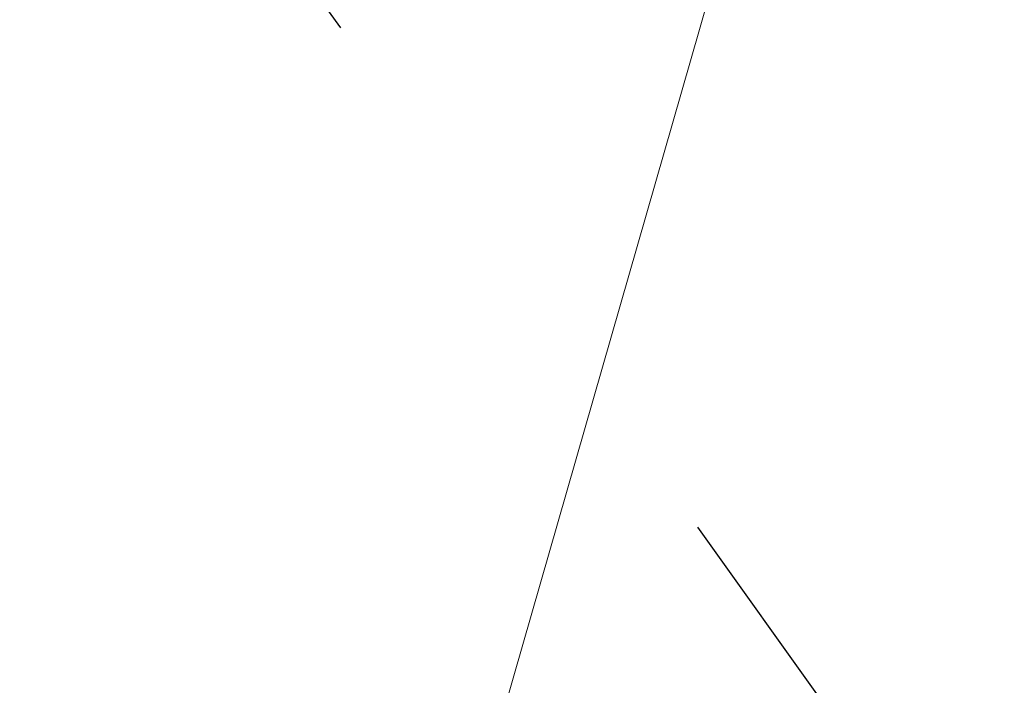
# Model space of a CAD drawing. Header units: metres. Extents: x 7527663 to 7537587, y 5492976 to 5503267.
# Tile 95 of 256: x 7531934.1 to 7531936.35, y 5499198.73 to 5499200.25. Entities that reach past the tile are written whole.
import ezdxf

# ---------------------------------------------------------------- set-up
doc = ezdxf.new("R2010")
doc.units = ezdxf.units.M
doc.linetypes.add('1.4_1.4', pattern=[2.8, 1.4, -1.4])
doc.linetypes.add('219-500', pattern=[0])

msp = doc.modelspace()

# ---------------------------------------------------------------- linework, layer by layer
at = {"layer": '219-działka ewidencyjna', "color": 3, "linetype": '219-500', "lineweight": 18, "flags": 128}
msp.add_lwpolyline([(7531960.98, 5499288.44), (7531934.91, 5499197.64)], dxfattribs=at)
at = {"layer": 'Zakres', "color": 5, "linetype": '1.4_1.4', "lineweight": 25, "flags": 128}
msp.add_lwpolyline([(7532124.99, 5499095.27), (7532172.79, 5499102.15), (7532184.08, 5499102.85), (7532257.45, 5499212.21), (7532297.32, 5499318.75), (7532251.1, 5499375.2), (7532266.63, 5499421.76), (7532325.19, 5499443.99), (7532436.66, 5499434.46), (7532496.09, 5499460.06), (7532569.03, 5499504.92), (7532658.91, 5499535.36), (7532765.1, 5499629.55), (7532839.54, 5499729.38), (7532897.57, 5499726.03), (7532914.35, 5499580.73), (7532869.35, 5499565.87), (7532831.95, 5499526.36), (7532832.66, 5499450.87), (7532910.97, 5499481.91), (7532955.42, 5499424.76), (7532976.59, 5499314.69), (7532989.29, 5499063.52), (7533058.43, 5499054.34), (7533084.54, 5499232.14), (7533132.52, 5499263.19), (7533159.33, 5499162.29), (7533222.83, 5499185.58), (7533273.63, 5499494.61), (7533282.8, 5499659.71), (7532949.07, 5499769.78), (7532949.6, 5499830.63), (7533180.67, 5499875.08), (7533313.14, 5499872.79), (7533346.48, 5499854.97), (7533365.88, 5499791.12), (7533412.8, 5499785.12), (7533438.55, 5499812.29), (7533441.37, 5499875.43), (7533484.15, 5499897.04), (7533545.44, 5499937.17), (7533673.15, 5500017.6), (7533749.35, 5500094.39), (7533777.57, 5500128.79), (7534007.99, 5500175.59), (7534186.85, 5500179.47), (7534240.95, 5500208.22), (7534284.95, 5500255.15), (7534293.51, 5500249.35), (7534333.55, 5500221.86), (7534444.85, 5500195.93), (7534555.8, 5500196.46), (7534726.19, 5500214.1), (7534798.86, 5500232.8), (7534783.69, 5500289.6), (7534724.43, 5500292.77), (7534675.74, 5500276.9), (7534650.34, 5500257.14), (7534584.55, 5500255.2), (7534437.09, 5500254.49), (7534329.85, 5500291.18), (7534209.72, 5500427.53), (7534186.09, 5500404.95), (7534118.71, 5500444.11), (7534096.84, 5500422.24), (7534157.16, 5500379.55), (7534112.09, 5500321.43), (7534083.52, 5500332.02), (7534043.57, 5500300.53), (7534013.23, 5500283.95), (7533949.02, 5500246.91), (7533795.81, 5500207.87), (7533677.21, 5500119.03), (7533651.81, 5500152.19), (7533513.52, 5500049.18), (7533469.74, 5500018.85), (7533450.55, 5500058.88), (7533375.76, 5500093.1), (7533328.13, 5500013.72), (7533295.68, 5500002.08), (7533116.4, 5499970.61), (7533116.29, 5500014.6), (7533002.87, 5500013.02), (7533001.11, 5500035.6), (7532900.57, 5500075.81), (7532885.04, 5500029.6), (7532712.18, 5500081.46), (7532661.91, 5499978.62), (7532746.76, 5499934.35), (7532694.19, 5499808.41), (7532647.27, 5499819.34), (7532626.46, 5499783.36), (7532411.97, 5499873.67), (7532393.63, 5499832.04), (7532579.54, 5499749.14), (7532547.08, 5499703.28), (7532439.13, 5499742.08), (7532115.28, 5499818.64), (7532048.26, 5499841.21), (7531978.41, 5499816.52), (7531963.59, 5499784.06), (7532093.06, 5499751.26), (7532132.92, 5499745.26), (7532316.72, 5499671.18), (7532316.01, 5499623.55), (7531900.09, 5499730.09), (7531891.62, 5499688.81), (7531975.94, 5499629.9), (7531986.52, 5499607.68), (7532283.56, 5499574.16), (7532277.56, 5499495.14), (7532231, 5499475.03), (7532170.67, 5499496.9), (7532189.37, 5499542.41), (7532156.21, 5499552.64), (7532142.1, 5499526.18), (7532081.42, 5499533.24), (7532040.32, 5499476.27), (7531943.04, 5499442.14), (7531945.6, 5499389.31), (7532103.64, 5499422.12), (7532137.71, 5499433.89), (7532185.49, 5499405.89), (7532167.5, 5499347.33), (7532088.47, 5499290.88), (7531966.76, 5499234.08), (7531910.5, 5499234.26), (7531958.36, 5499167.34), (7531985.29, 5499073.39)], close=True, dxfattribs=at)

doc.saveas('drawing.dxf')
